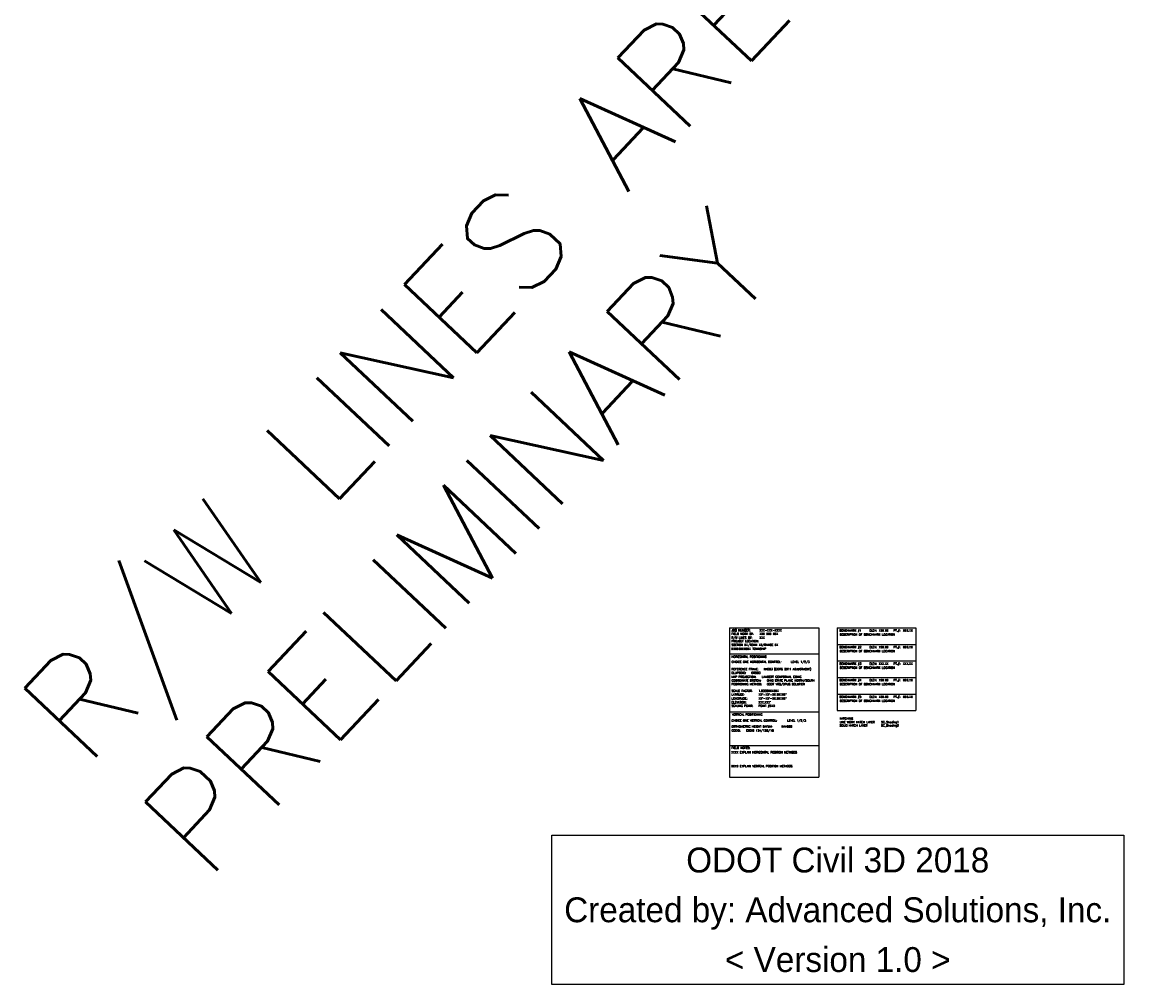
# Model space of a CAD drawing. Header units: feet. Extents: x -492 to 1369163, y -45 to 647690.
# Tile 1 of 2: x -492 to 183, y -45 to 535. Entities that reach past the tile are written whole.
import ezdxf

# ---------------------------------------------------------------- set-up
doc = ezdxf.new("R2010")
doc.units = ezdxf.units.FT
doc.header["$MEASUREMENT"] = 0
doc.layers.add('SC_Scratch1', color=7, linetype='Continuous')
doc.layers.add('SURVEY NOTES', color=10, linetype='Continuous', plot=False)
doc.styles.add('FINE_GRID_LINES', font='simplex')
doc.styles.get("Standard").update_dxf_attribs({"font": 'font31.shx', "height": 0.125})

msp = doc.modelspace()

# ---------------------------------------------------------------- linework, layer by layer
at = {"layer": 'SC_Scratch1', "color": 9}
for p, q in [((-65.23, 170.09), (-65.23, 80.01)), ((-65.23, 170.09), (-11.4, 170.09)), ((-11.4, 170.09), (-11.4, 80.01)), ((-0.32, 170.09), (47.08, 170.09)), ((-0.32, 170.09), (-0.32, 120.22)), ((47.08, 170.09), (47.08, 120.22)), ((-0.32, 160.11), (47.08, 160.11)), ((-65.23, 154.55), (-11.4, 154.55)), ((-0.32, 150.14), (47.08, 150.14)), ((-0.32, 140.17), (47.08, 140.17)), ((-0.32, 130.19), (47.08, 130.19)), ((-65.23, 119.46), (-11.4, 119.46)), ((-0.32, 120.22), (47.08, 120.22)), ((-65.23, 99.2), (-11.4, 99.2)), ((-65.23, 80.01), (-11.4, 80.01))]:
    msp.add_line(p, q, dxfattribs=at)

# ---------------------------------------------------------------- texts
at = {"insert": (0, 0), "char_height": 15, "attachment_point": 5, "line_spacing_factor": 0.6, "bg_fill": 16, "box_fill_scale": 1.5, "bg_fill_color": 256, "bg_fill_transparency": 0}
msp.add_mtext('ODOT Civil 3D 2018\\P\\pxqc;\\P\\pq*;Created by: Advanced Solutions, Inc.\\P\\pqc;\\P< Version 1.0 >', dxfattribs=at)
at = {"layer": 'SC_Scratch1', "color": 9, "style": 'FINE_GRID_LINES'}
for s, p in [('JOB NUMBER:', (-64.06, 168.01)), ('BENCHMARK #1', (1.1, 167.86)), ('ELEV:', (19.04, 167.86)), ('PT.#:', (33.64, 167.86)), ('FIELD WORK BY: ', (-64.06, 165.93)), ('R/W LINES BY: ', (-64.06, 163.6)), ('PROJECT LOCATION: ', (-64.06, 161.52)), ('BENCHMARK #2', (1.1, 157.89)), ('ELEV:', (19.04, 157.89)), ('PT.#:', (33.64, 157.89)), ('CHOICE ONE HORIZONTAL CONTROL:', (-64.06, 148.96)), ('HORIZONTAL POSITIONING', (-64.06, 152.12)), ('BENCHMARK #3', (1.1, 147.92)), ('ELEV:', (19.04, 147.92)), ('PT.#:', (33.64, 147.92)), ('REFERENCE FRAME:', (-64.06, 144.66)), ('ELLIPSOID:', (-64.06, 142.34)), ('COORDINATE SYSTEM:', (-64.06, 137.7)), ('MAP PROJECTION:', (-64.06, 140.02)), ('POSITIONING METHOD:', (-64.06, 135.54)), ('BENCHMARK #4', (1.1, 137.94)), ('ELEV:', (19.04, 137.94)), ('PT.#:', (33.64, 137.94)), ('SCALE FACTOR:', (-64.06, 131.55)), ('LATITUDE:', (-64.06, 129.23)), ('BENCHMARK #5', (1.1, 127.97)), ('ELEV:', (19.04, 127.97)), ('PT.#:', (33.64, 127.97)), ('SCALING POINT:', (-64.06, 122.51)), ('LONGITUDE:', (-64.06, 126.91)), ('ELEVATION:', (-64.06, 124.59)), ('CHOICE ONE VERTICAL CONTROL:', (-64.06, 113.57)), ('VERTICAL POSITIONING', (-63.82, 117.23)), ('ORTHOMETRIC HEIGHT DATUM:', (-64.06, 109.95)), ('GEOID:', (-64.06, 107.62))]:
    msp.add_text(s, height=1.25, dxfattribs=at).set_placement(p)
at = {"layer": 'SC_Scratch1', "color": 2, "style": 'FINE_GRID_LINES'}
for s, p in [('XXX-XXX-XXXX', (-47.25, 168.01)), ('XXX.XX', (24.72, 167.86)), ('XXX.XX', (39.32, 167.86)), ('XXX XXX XXX', (-47.25, 165.93)), ('XXX.XX', (24.72, 157.89)), ('XXX.XX', (39.32, 157.89)), ('LEVEL 1/2/3', (-28.22, 148.96)), ('XXX.XX', (24.72, 147.92)), ('XXX.XX', (39.32, 147.92)), ('OHIO STATE PLANE NORTH/SOUTH', (-42.7, 137.7)), ('ODOT VRS/OPUS SOLUTION', (-42.7, 135.54)), ('XXX.XX', (24.72, 137.94)), ('XXX.XX', (39.32, 137.94)), ('XX°-XX\'-XX.XXXXX"', (-47.82, 129.23)), ('1.0000XXXXXX', (-47.82, 131.55)), ('XXX.XX', (24.72, 127.97)), ('XXX.XX', (39.32, 127.97)), ('XX°-XX\'-XX.XXXXX"', (-47.82, 126.91)), ("XXX.XXX'", (-47.82, 124.59)), ('POINT #XXX', (-47.82, 122.51)), ('LEVEL 1/2/3', (-30.43, 113.57)), ('GEOID 12A/12B/18', (-55.24, 107.62)), ('NAVD88', (-33.85, 109.95))]:
    msp.add_text(s, height=1.25, dxfattribs=at).set_placement(p)
at = {"layer": 'SC_Scratch1', "color": 4, "style": 'FINE_GRID_LINES'}
for s, p in [('XXX', (-47.25, 163.6)), ('XXXXXXXXXXX TOWNSHIP', (-64.16, 156.92)), ('SECTION XX/TOWN XX/RANGE XX', (-64.06, 159.2))]:
    msp.add_text(s, height=1.25, dxfattribs=at).set_placement(p)
at = {"layer": 'SC_Scratch1', "color": 1, "style": 'FINE_GRID_LINES'}
for s, p in [('GRS80', (-52.15, 142.34)), ('NAD83 (CORS 2011 ADJUSTMENT)', (-44.65, 144.66)), ('LAMBERT CONFORMAL CONIC', (-45.81, 140.02))]:
    msp.add_text(s, height=1.25, dxfattribs=at).set_placement(p)
at = {"layer": 'SC_Scratch1', "color": 2, "char_height": 1.25, "attachment_point": 1, "style": 'FINE_GRID_LINES'}
for s, insert, width in [('DESCRIPTION OF BENCHMARK LOCATION ', (1.16, 166.67), 44.7127), ('DESCRIPTION OF BENCHMARK LOCATION ', (1.16, 156.69), 44.7127), ('DESCRIPTION OF BENCHMARK LOCATION ', (1.16, 146.72), 44.7127), ('DESCRIPTION OF BENCHMARK LOCATION ', (1.16, 136.75), 44.7127), ('DESCRIPTION OF BENCHMARK LOCATION ', (1.16, 126.77), 44.7127), ('HATCHING\\P{\\C247;LINE WORK HATCH LAYER ^ISC_Shading1\\P\\C255;SOLID HATCH LAYER  ^I^ISC_Shading2}', (1.16, 116.02), 44.7127), ('XXXX EXPLAIN HORIZONTAL POSITION METHODS  ', (-64.26, 95.7), 52.4979), ('XXXX EXPLAIN VERITCAL POSITION METHODS  ', (-64.26, 87.41), 52.4979)]:
    msp.add_mtext(s, dxfattribs=dict(at, insert=insert, width=width))
at = {"layer": 'SC_Scratch1', "color": 9, "insert": (-64.06, 98.44), "char_height": 1.25, "width": 44.7127, "attachment_point": 1, "style": 'FINE_GRID_LINES'}
msp.add_mtext('FIELD NOTES:', dxfattribs=at)
at = {"layer": 'SURVEY NOTES', "insert": (-497.52, 126.19), "char_height": 60, "width": 817.5571, "attachment_point": 1, "rotation": 46.72883, "style": 'FINE_GRID_LINES'}
msp.add_mtext('R/W LINES ARE PRELIMINARY', dxfattribs=at)

doc.saveas('drawing.dxf')
